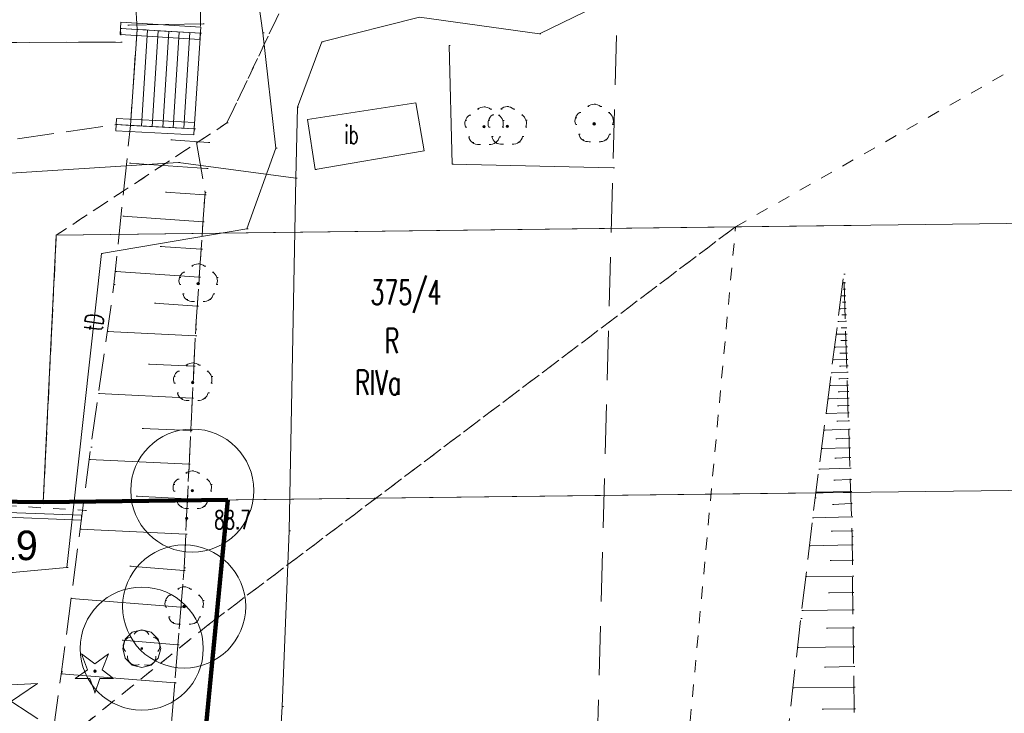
# Model space of a CAD drawing. Extents: x -134780 to 5540120, y 74663 to 5964901.
# Tile 60 of 71: x 5539606 to 5539646, y 5961345 to 5961373. Entities that reach past the tile are written whole.
import ezdxf
from ezdxf.lldxf.tags import DXFTag

# ---------------------------------------------------------------- set-up
doc = ezdxf.new("R2010")
doc.units = 0
doc.header["$MEASUREMENT"] = 0
doc.set_wipeout_variables(frame=1)
for name, pattern in [('L_0_03', [1, 0.5, -0.5]), ('L_0_06', [2, 1.5, -0.5]), ('L_0_0C', [3, 2, -1]), ('Wipeout_Contour', [1000, 0, -1000])]:
    doc.linetypes.add(name, pattern=pattern)
for name, color, linetype, lineweight in [('000_Inne__niezydentyfikowane__Nr_Pióra__7', 7, 'Continuous', 13), ('0_Nr_Pióra__7', 7, 'Continuous', 13), ('ARCH MAPA RUSINOWO_Nr_Pióra__60', 230, 'Continuous', 211), ('Arch opisy_Nr_Pióra__80', 3, 'Continuous', 211), ('Arch schody_Nr_Pióra__21', 7, 'Continuous', 9), ('bt_Nr_Pióra__7', 7, 'Continuous', 13), ('drzewo_lisciaste_Nr_Pióra__7', 7, 'Continuous', 13), ('foliak_dla_projektanta_Nr_Pióra__5', 7, 'Continuous', 13), ('inny_obiekt_zagospodarowania_terenu_Nr_Pióra__7', 7, 'Continuous', 13), ('INWENT RZĘDNE_Nr_Pióra__21', 7, 'Continuous', 9), ('KR_ObiektKarto_Nr_Pióra__7', 7, 'Continuous', 13), ('kraw_Nr_Pióra__7', 7, 'Continuous', 13), ('kraweznik_Nr_Pióra__7', 7, 'Continuous', 13), ('mapa', 7, 'Continuous', 13), ('mur_op_Nr_Pióra__7', 7, 'Continuous', 13), ('ogr_Nr_Pióra__7', 7, 'Continuous', 13), ('pikieta_naturalna_Atr2_Nr_Pióra__7', 7, 'Continuous', 13), ('pikieta_naturalna_Nr_Pióra__7', 7, 'Continuous', 13), ('przewod_gazowy_Nr_Pióra__7', 7, 'Continuous', 13), ('przewod_telekomunikacyjny_podziemny_Atr1_Nr_Pióra__7', 7, 'Continuous', 13), ('przewod_telekomunikacyjny_podziemny_Nr_Pióra__7', 7, 'Continuous', 13), ('sch_Nr_Pióra__7', 7, 'Continuous', 13), ('skarpa_nieumocniona_Nr_Pióra__7', 7, 'Continuous', 13), ('Zakres_Nr_Pióra__7', 7, 'Continuous', 13), ('zasuwa_lub_zawor_Nr_Pióra__7', 7, 'Continuous', 13)]:
    doc.layers.add(name, color=color, linetype=linetype, lineweight=lineweight)
for name, color, linetype, lineweight, true_color in [('209_oznaczenie_konturu_klasyfikacyjnego_Nr_Pióra__3', 7, 'Continuous', 18, 0xff6600), ('210_oznaczenie_konturu_uzytku_gruntowego_Nr_Pióra__3', 7, 'Continuous', 18, 0xff6600), ('211_numer_dzialki_ewidencyjnej_Nr_Pióra__96', 7, 'Continuous', 13, 0x00d59f), ('217_kontur_klasyfikacyjny_Nr_Pióra__3', 7, 'Continuous', 18, 0xff6600), ('218_kontur_uzytku_gruntowego_Nr_Pióra__3', 7, 'Continuous', 18, 0xff6600), ('219_dzialka_ewidencyjna_Nr_Pióra__96', 7, 'Continuous', 13, 0x00d59f), ('Arch zieleń_Nr_Pióra__4', 7, 'Continuous', 9, 0x029e21), ('IT_Nr_Pióra__96', 7, 'Continuous', 13, 0x00d59f), ('OT_ZagospodarowanieTerenu_P_Nr_Pióra__96', 7, 'Continuous', 13, 0x00d59f)]:
    doc.layers.add(name, color=color, linetype=linetype, lineweight=lineweight, true_color=true_color)
doc.layers.add('INWENT RZĘDNE', color=7, linetype='Continuous')
doc.layers.add('OT_ZagospodarowanieTerenu_P', color=7, linetype='Continuous')
doc.styles.add('GENERATED_STYLE_1', font='txt')
doc.styles.add('GENERATED_STYLE_7', font='Simplex.shx', dxfattribs={"bigfont": 'BIGFONT.SHX'})
tags = doc.linetypes.add('DASH', pattern=[15, 10, -5]).pattern_tags.tags
tags[6:7] = [DXFTag(74, 4), DXFTag(75, 0), DXFTag(340, '0'), DXFTag(46, 0.0), DXFTag(50, 0.0), DXFTag(44, 0.0), DXFTag(45, 0.0)]
tags[4:5] = [DXFTag(74, 4), DXFTag(75, 0), DXFTag(340, '0'), DXFTag(46, 0.0), DXFTag(50, 0.0), DXFTag(44, 0.0), DXFTag(45, 0.0)]
doc.linetypes.add('L_0_15_SHX', pattern='A,0,[2,Rusinowo ZAGOSPODAROWANIE1.Shx,S=7.5,R=0,X=0,Y=0],-7.5,0', length=7.5)
doc.linetypes.add('L_0_29_SHX', pattern='A,0,[1,Rusinowo ZAGOSPODAROWANIE1.Shx,S=5,R=0,X=0,Y=0],-5,0', length=5)

# ---------------------------------------------------------------- blocks, each defined once
blk = doc.blocks.new('Koty wysokościowe_29', base_point=(-112515, 124197))
at = {"layer": 'INWENT RZĘDNE_Nr_Pióra__21', "linetype": 'Continuous'}
for points in [[(-112515, 124197), (-111915, 124197), (-111960, 124426), (-112091, 124621), (-112285, 124751), (-112515, 124797)], [(-112515, 124197), (-113115, 124197), (-113069, 123967), (-112939, 123772), (-112744, 123642), (-112515, 123597)]]:
    blk.add_hatch(color=256, dxfattribs=at).paths.add_polyline_path(points, flags=0)
for p, q in [((-112515, 122997), (-112515, 125397)), ((-113715, 124197), (-111315, 124197))]:
    blk.add_line(p, q, dxfattribs=at)
blk.add_circle((-112515, 124197), 600, dxfattribs=at)
at = {"layer": 'INWENT RZĘDNE_Nr_Pióra__21', "insert": (-111315, 125397), "char_height": 1200, "attachment_point": 7, "style": 'GENERATED_STYLE_1'}
blk.add_mtext('{85,19}', dxfattribs=at)
blk = doc.blocks.new('mapa')
at = {"layer": 'drzewo_lisciaste_Nr_Pióra__7', "linetype": 'Continuous'}
for points in [[(5539624.66, 5961368.56, 1), (5539624.66, 5961368.66, 1)], [(5539625.6, 5961368.57, 1), (5539625.6, 5961368.67, 1)], [(5539629.13, 5961368.67, 1), (5539629.13, 5961368.77, 1)], [(5539613.05, 5961362.18, 1), (5539613.05, 5961362.28, 1)], [(5539612.83, 5961358.16, 1), (5539612.83, 5961358.26, 1)], [(5539612.81, 5961353.77, 1), (5539612.81, 5961353.87, 1)], [(5539612.48, 5961349.06, 1), (5539612.48, 5961349.16, 1)]]:
    blk.add_hatch(color=252, dxfattribs=at).paths.add_polyline_path(points, flags=0)
at = {"layer": 'pikieta_naturalna_Nr_Pióra__7', "linetype": 'Continuous'}
blk.add_hatch(color=252, dxfattribs=at).paths.add_polyline_path([(5539612.58, 5961352.645, 1), (5539612.58, 5961352.735, 1)], flags=0)
at = {"layer": '000_Inne__niezydentyfikowane__Nr_Pióra__7', "color": 252, "linetype": 'Continuous', "flags": 128}
for points in [[(5539613.25, 5961372.79), (5539610.2, 5961372.73)], [(5539613.47, 5961367.97), (5539611.94, 5961368.07)], [(5539613.4, 5961366.91), (5539610.26, 5961367.13)], [(5539613.32, 5961365.84), (5539611.72, 5961365.95)], [(5539613.25, 5961364.74), (5539609.99, 5961364.97)], [(5539613.17, 5961363.63), (5539611.51, 5961363.74)], [(5539613.09, 5961362.49), (5539609.7, 5961362.72)], [(5539639.28, 5961362.26), (5539639.22, 5961362.26)], [(5539639.29, 5961362), (5539639.24, 5961362)], [(5539613.01, 5961361.32), (5539611.28, 5961361.43)], [(5539639.3, 5961361.74), (5539639.16, 5961361.74)], [(5539639.3, 5961361.48), (5539639.21, 5961361.48)], [(5539639.31, 5961361.22), (5539639.09, 5961361.21)], [(5539639.33, 5961360.7), (5539639.02, 5961360.69)], [(5539639.32, 5961360.96), (5539639.19, 5961360.96)], [(5539612.94, 5961360.11), (5539609.36, 5961360.28)], [(5539639.34, 5961360.44), (5539639.16, 5961360.44)], [(5539639.35, 5961360.18), (5539638.96, 5961360.17)], [(5539639.35, 5961359.92), (5539639.14, 5961359.92)], [(5539639.36, 5961359.66), (5539638.89, 5961359.65)], [(5539639.37, 5961359.41), (5539639.11, 5961359.4)], [(5539639.38, 5961359.15), (5539638.82, 5961359.13)], [(5539612.88, 5961358.87), (5539611.03, 5961358.96)], [(5539639.39, 5961358.63), (5539638.75, 5961358.61)], [(5539639.39, 5961358.89), (5539639.09, 5961358.88)], [(5539639.4, 5961358.37), (5539639.06, 5961358.36)], [(5539639.41, 5961358.11), (5539638.69, 5961358.09)], [(5539639.42, 5961357.85), (5539639.04, 5961357.84)], [(5539612.81, 5961357.58), (5539609, 5961357.77)], [(5539639.43, 5961357.57), (5539638.62, 5961357.55)], [(5539639.43, 5961357.28), (5539639.01, 5961357.27)], [(5539639.44, 5961356.98), (5539638.54, 5961356.95)], [(5539639.45, 5961356.65), (5539638.98, 5961356.64)], [(5539612.75, 5961356.26), (5539610.78, 5961356.35)], [(5539639.47, 5961356.31), (5539638.46, 5961356.28)], [(5539639.48, 5961355.95), (5539638.94, 5961355.93)], [(5539639.49, 5961355.56), (5539638.36, 5961355.53)], [(5539612.68, 5961354.89), (5539608.63, 5961355.09)], [(5539639.5, 5961355.16), (5539638.9, 5961355.14)], [(5539639.51, 5961354.73), (5539638.25, 5961354.69)], [(5539639.53, 5961354.27), (5539638.86, 5961354.25)], [(5539639.54, 5961353.79), (5539638.13, 5961353.75)], [(5539612.62, 5961353.49), (5539610.53, 5961353.59)], [(5539639.56, 5961353.29), (5539638.81, 5961353.26)], [(5539639.58, 5961352.75), (5539638, 5961352.71)], [(5539612.55, 5961352.05), (5539608.26, 5961352.25)], [(5539639.59, 5961352.19), (5539638.76, 5961352.17)], [(5539639.6, 5961351.61), (5539637.87, 5961351.58)], [(5539639.61, 5961350.99), (5539638.71, 5961350.98)], [(5539612.47, 5961350.57), (5539610.28, 5961350.75)], [(5539639.62, 5961350.35), (5539637.72, 5961350.33)], [(5539612.35, 5961349.08), (5539607.89, 5961349.44)], [(5539639.63, 5961349.68), (5539638.64, 5961349.66)], [(5539639.64, 5961348.97), (5539637.56, 5961348.95)], [(5539639.65, 5961348.24), (5539638.56, 5961348.23)], [(5539639.66, 5961347.47), (5539637.39, 5961347.44)], [(5539639.67, 5961346.67), (5539638.48, 5961346.65)], [(5539639.68, 5961345.83), (5539637.2, 5961345.8)], [(5539639.69, 5961344.95), (5539638.39, 5961344.94)]]:
    blk.add_lwpolyline(points, dxfattribs=at)
at = {"layer": '0_Nr_Pióra__7', "color": 252, "linetype": 'Continuous'}
for p, q in [((5539609.899, 5961372.602), (5539609.949, 5961372.602)), ((5539610.2, 5961372.73), (5539610.25, 5961372.73)), ((5539613.25, 5961372.79), (5539613.3, 5961372.79)), ((5539610.57, 5961372.56), (5539610.62, 5961372.56)), ((5539613.14, 5961372.4), (5539613.19, 5961372.4)), ((5539615.68, 5961372.42), (5539615.73, 5961372.42)), ((5539626.91, 5961372.38), (5539626.96, 5961372.38)), ((5539609.907, 5961372.039), (5539609.957, 5961372.039)), ((5539609.91, 5961372.04), (5539609.96, 5961372.04)), ((5539618.07, 5961372.06), (5539618.12, 5961372.06)), ((5539623.236, 5961371.901), (5539623.286, 5961371.901)), ((5539617.08, 5961369.4), (5539617.13, 5961369.4)), ((5539624.66, 5961369.41), (5539624.71, 5961369.41)), ((5539625.6, 5961369.42), (5539625.65, 5961369.42)), ((5539628.869, 5961369.423), (5539628.919, 5961369.423)), ((5539629.13, 5961369.52), (5539629.18, 5961369.52)), ((5539629.391, 5961369.423), (5539629.441, 5961369.423)), ((5539624.072, 5961369.076), (5539624.122, 5961369.076)), ((5539624.399, 5961369.313), (5539624.449, 5961369.313)), ((5539624.921, 5961369.313), (5539624.971, 5961369.313)), ((5539625.012, 5961369.086), (5539625.062, 5961369.086)), ((5539625.248, 5961369.076), (5539625.298, 5961369.076)), ((5539625.339, 5961369.323), (5539625.389, 5961369.323)), ((5539625.861, 5961369.323), (5539625.911, 5961369.323)), ((5539626.188, 5961369.086), (5539626.238, 5961369.086)), ((5539628.542, 5961369.186), (5539628.592, 5961369.186)), ((5539629.718, 5961369.186), (5539629.768, 5961369.186)), ((5539609.722, 5961368.694), (5539609.772, 5961368.694)), ((5539610.3, 5961368.66), (5539610.35, 5961368.66)), ((5539614.22, 5961368.76), (5539614.27, 5961368.76)), ((5539623.9, 5961368.858), (5539623.95, 5961368.858)), ((5539624.66, 5961368.61), (5539624.71, 5961368.61)), ((5539624.84, 5961368.868), (5539624.89, 5961368.868)), ((5539624.851, 5961368.591), (5539624.901, 5961368.591)), ((5539625.42, 5961368.858), (5539625.47, 5961368.858)), ((5539625.6, 5961368.62), (5539625.65, 5961368.62)), ((5539626.349, 5961368.591), (5539626.399, 5961368.591)), ((5539626.36, 5961368.868), (5539626.41, 5961368.868)), ((5539628.37, 5961368.968), (5539628.42, 5961368.968)), ((5539628.381, 5961368.691), (5539628.431, 5961368.691)), ((5539629.13, 5961368.72), (5539629.18, 5961368.72)), ((5539629.879, 5961368.691), (5539629.929, 5961368.691)), ((5539629.89, 5961368.968), (5539629.94, 5961368.968)), ((5539612.89, 5961368.52), (5539612.94, 5961368.52)), ((5539623.911, 5961368.581), (5539623.961, 5961368.581)), ((5539624.036, 5961368.195), (5539624.086, 5961368.195)), ((5539624.976, 5961368.205), (5539625.026, 5961368.205)), ((5539625.284, 5961368.195), (5539625.334, 5961368.195)), ((5539625.409, 5961368.581), (5539625.459, 5961368.581)), ((5539626.224, 5961368.205), (5539626.274, 5961368.205)), ((5539628.506, 5961368.305), (5539628.556, 5961368.305)), ((5539629.754, 5961368.305), (5539629.804, 5961368.305)), ((5539611.94, 5961368.07), (5539611.99, 5961368.07)), ((5539613.47, 5961367.97), (5539613.52, 5961367.97)), ((5539624.19, 5961367.962), (5539624.24, 5961367.962)), ((5539624.459, 5961367.887), (5539624.509, 5961367.887)), ((5539624.861, 5961367.887), (5539624.911, 5961367.887)), ((5539625.13, 5961367.962), (5539625.18, 5961367.962)), ((5539625.399, 5961367.897), (5539625.449, 5961367.897)), ((5539625.801, 5961367.897), (5539625.851, 5961367.897)), ((5539626.07, 5961367.972), (5539626.12, 5961367.972)), ((5539628.66, 5961368.072), (5539628.71, 5961368.072)), ((5539628.929, 5961367.997), (5539628.979, 5961367.997)), ((5539629.331, 5961367.997), (5539629.381, 5961367.997)), ((5539629.6, 5961368.072), (5539629.65, 5961368.072)), ((5539616.21, 5961367.74), (5539616.26, 5961367.74)), ((5539610.26, 5961367.13), (5539610.31, 5961367.13)), ((5539612.25, 5961367.15), (5539612.3, 5961367.15)), ((5539623.368, 5961367.079), (5539623.418, 5961367.079)), ((5539613.4, 5961366.91), (5539613.45, 5961366.91)), ((5539617.806, 5961366.87), (5539617.856, 5961366.87)), ((5539629.9, 5961366.94), (5539629.95, 5961366.94)), ((5539617.02, 5961366.51), (5539617.07, 5961366.51)), ((5539611.72, 5961365.95), (5539611.77, 5961365.95)), ((5539613.32, 5961365.84), (5539613.37, 5961365.84)), ((5539613.33, 5961365.93), (5539613.38, 5961365.93)), ((5539609.99, 5961364.97), (5539610.04, 5961364.97)), ((5539613.25, 5961364.74), (5539613.3, 5961364.74)), ((5539615.03, 5961364.46), (5539615.08, 5961364.46)), ((5539634.87, 5961364.54), (5539634.92, 5961364.54)), ((5539609.12, 5961363.45), (5539609.17, 5961363.45)), ((5539611.51, 5961363.74), (5539611.56, 5961363.74)), ((5539613.17, 5961363.63), (5539613.22, 5961363.63)), ((5539613.05, 5961363.03), (5539613.1, 5961363.03)), ((5539609.7, 5961362.72), (5539609.75, 5961362.72)), ((5539612.462, 5961362.696), (5539612.512, 5961362.696)), ((5539612.789, 5961362.933), (5539612.839, 5961362.933)), ((5539613.311, 5961362.933), (5539613.361, 5961362.933)), ((5539613.638, 5961362.696), (5539613.688, 5961362.696)), ((5539639.27, 5961362.61), (5539639.32, 5961362.61)), ((5539609.63, 5961362.19), (5539609.68, 5961362.19)), ((5539612.29, 5961362.478), (5539612.34, 5961362.478)), ((5539612.301, 5961362.201), (5539612.351, 5961362.201)), ((5539613.05, 5961362.23), (5539613.1, 5961362.23)), ((5539613.09, 5961362.49), (5539613.14, 5961362.49)), ((5539613.799, 5961362.201), (5539613.849, 5961362.201)), ((5539613.81, 5961362.478), (5539613.86, 5961362.478)), ((5539639.22, 5961362.26), (5539639.27, 5961362.26)), ((5539639.28, 5961362.26), (5539639.33, 5961362.26)), ((5539612.426, 5961361.815), (5539612.476, 5961361.815)), ((5539613.674, 5961361.815), (5539613.724, 5961361.815)), ((5539639.24, 5961362), (5539639.29, 5961362)), ((5539639.29, 5961362), (5539639.34, 5961362)), ((5539611.28, 5961361.43), (5539611.33, 5961361.43)), ((5539612.58, 5961361.582), (5539612.63, 5961361.582)), ((5539612.849, 5961361.507), (5539612.899, 5961361.507)), ((5539613.251, 5961361.507), (5539613.301, 5961361.507)), ((5539613.52, 5961361.582), (5539613.57, 5961361.582)), ((5539639.16, 5961361.74), (5539639.21, 5961361.74)), ((5539639.21, 5961361.48), (5539639.26, 5961361.48)), ((5539639.3, 5961361.74), (5539639.35, 5961361.74)), ((5539639.3, 5961361.48), (5539639.35, 5961361.48)), ((5539613.01, 5961361.32), (5539613.06, 5961361.32)), ((5539639.09, 5961361.21), (5539639.14, 5961361.21)), ((5539639.31, 5961361.22), (5539639.36, 5961361.22)), ((5539639.02, 5961360.69), (5539639.07, 5961360.69)), ((5539639.19, 5961360.96), (5539639.24, 5961360.96)), ((5539639.32, 5961360.96), (5539639.37, 5961360.96)), ((5539639.33, 5961360.7), (5539639.38, 5961360.7)), ((5539609.36, 5961360.28), (5539609.41, 5961360.28)), ((5539612.95, 5961360.38), (5539613, 5961360.38)), ((5539639.16, 5961360.44), (5539639.21, 5961360.44)), ((5539639.34, 5961360.44), (5539639.39, 5961360.44)), ((5539612.94, 5961360.11), (5539612.99, 5961360.11)), ((5539638.96, 5961360.17), (5539639.01, 5961360.17)), ((5539639.14, 5961359.92), (5539639.19, 5961359.92)), ((5539639.35, 5961360.18), (5539639.4, 5961360.18)), ((5539639.35, 5961359.92), (5539639.4, 5961359.92)), ((5539638.89, 5961359.65), (5539638.94, 5961359.65)), ((5539639.11, 5961359.4), (5539639.16, 5961359.4)), ((5539639.36, 5961359.66), (5539639.41, 5961359.66)), ((5539639.37, 5961359.41), (5539639.42, 5961359.41)), ((5539612.83, 5961359.01), (5539612.88, 5961359.01)), ((5539638.82, 5961359.13), (5539638.87, 5961359.13)), ((5539639.38, 5961359.15), (5539639.43, 5961359.15)), ((5539611.03, 5961358.96), (5539611.08, 5961358.96)), ((5539612.242, 5961358.676), (5539612.292, 5961358.676)), ((5539612.569, 5961358.913), (5539612.619, 5961358.913)), ((5539612.88, 5961358.87), (5539612.93, 5961358.87)), ((5539613.091, 5961358.913), (5539613.141, 5961358.913)), ((5539613.418, 5961358.676), (5539613.468, 5961358.676)), ((5539638.75, 5961358.61), (5539638.8, 5961358.61)), ((5539639.09, 5961358.88), (5539639.14, 5961358.88)), ((5539639.39, 5961358.89), (5539639.44, 5961358.89)), ((5539639.39, 5961358.63), (5539639.44, 5961358.63)), ((5539612.07, 5961358.458), (5539612.12, 5961358.458)), ((5539612.83, 5961358.21), (5539612.88, 5961358.21)), ((5539613.59, 5961358.458), (5539613.64, 5961358.458)), ((5539639.06, 5961358.36), (5539639.11, 5961358.36)), ((5539639.4, 5961358.37), (5539639.45, 5961358.37)), ((5539612.081, 5961358.181), (5539612.131, 5961358.181)), ((5539612.206, 5961357.795), (5539612.256, 5961357.795)), ((5539613.454, 5961357.795), (5539613.504, 5961357.795)), ((5539613.579, 5961358.181), (5539613.629, 5961358.181)), ((5539638.69, 5961358.09), (5539638.74, 5961358.09)), ((5539639.04, 5961357.84), (5539639.09, 5961357.84)), ((5539639.41, 5961358.11), (5539639.46, 5961358.11)), ((5539639.42, 5961357.85), (5539639.47, 5961357.85)), ((5539609, 5961357.77), (5539609.05, 5961357.77)), ((5539612.36, 5961357.562), (5539612.41, 5961357.562)), ((5539612.629, 5961357.487), (5539612.679, 5961357.487)), ((5539612.81, 5961357.58), (5539612.86, 5961357.58)), ((5539613.031, 5961357.487), (5539613.081, 5961357.487)), ((5539613.3, 5961357.562), (5539613.35, 5961357.562)), ((5539638.62, 5961357.55), (5539638.67, 5961357.55)), ((5539639.43, 5961357.57), (5539639.48, 5961357.57)), ((5539639.01, 5961357.27), (5539639.06, 5961357.27)), ((5539639.43, 5961357.28), (5539639.48, 5961357.28)), ((5539638.54, 5961356.95), (5539638.59, 5961356.95)), ((5539638.98, 5961356.64), (5539639.03, 5961356.64)), ((5539639.44, 5961356.98), (5539639.49, 5961356.98)), ((5539639.45, 5961356.65), (5539639.5, 5961356.65)), ((5539610.78, 5961356.35), (5539610.83, 5961356.35)), ((5539612.75, 5961356.26), (5539612.8, 5961356.26)), ((5539638.46, 5961356.28), (5539638.51, 5961356.28)), ((5539639.47, 5961356.31), (5539639.52, 5961356.31)), ((5539638.94, 5961355.93), (5539638.99, 5961355.93)), ((5539639.48, 5961355.95), (5539639.53, 5961355.95)), ((5539608.69, 5961355.58), (5539608.74, 5961355.58)), ((5539638.36, 5961355.53), (5539638.41, 5961355.53)), ((5539639.49, 5961355.56), (5539639.54, 5961355.56)), ((5539608.63, 5961355.09), (5539608.68, 5961355.09)), ((5539638.9, 5961355.14), (5539638.95, 5961355.14)), ((5539639.5, 5961355.16), (5539639.55, 5961355.16)), ((5539612.68, 5961354.89), (5539612.73, 5961354.89)), ((5539612.81, 5961354.62), (5539612.86, 5961354.62)), ((5539638.25, 5961354.69), (5539638.3, 5961354.69)), ((5539639.51, 5961354.73), (5539639.56, 5961354.73)), ((5539612.222, 5961354.286), (5539612.272, 5961354.286)), ((5539612.549, 5961354.523), (5539612.599, 5961354.523)), ((5539613.071, 5961354.523), (5539613.121, 5961354.523)), ((5539613.398, 5961354.286), (5539613.448, 5961354.286)), ((5539638.86, 5961354.25), (5539638.91, 5961354.25)), ((5539639.53, 5961354.27), (5539639.58, 5961354.27)), ((5539612.05, 5961354.068), (5539612.1, 5961354.068)), ((5539612.061, 5961353.791), (5539612.111, 5961353.791)), ((5539612.81, 5961353.82), (5539612.86, 5961353.82)), ((5539613.559, 5961353.791), (5539613.609, 5961353.791)), ((5539613.57, 5961354.068), (5539613.62, 5961354.068)), ((5539639.54, 5961353.79), (5539639.59, 5961353.79)), ((5539610.53, 5961353.59), (5539610.58, 5961353.59)), ((5539612.186, 5961353.405), (5539612.236, 5961353.405)), ((5539612.62, 5961353.49), (5539612.67, 5961353.49)), ((5539613.434, 5961353.405), (5539613.484, 5961353.405)), ((5539638.1, 5961353.52), (5539638.15, 5961353.52)), ((5539638.13, 5961353.75), (5539638.18, 5961353.75)), ((5539608.47, 5961353.015), (5539608.52, 5961353.015)), ((5539612.34, 5961353.172), (5539612.39, 5961353.172)), ((5539612.609, 5961353.097), (5539612.659, 5961353.097)), ((5539613.011, 5961353.097), (5539613.061, 5961353.097)), ((5539613.28, 5961353.172), (5539613.33, 5961353.172)), ((5539638.81, 5961353.26), (5539638.86, 5961353.26)), ((5539639.56, 5961353.29), (5539639.61, 5961353.29)), ((5539612.58, 5961352.69), (5539612.63, 5961352.69)), ((5539638, 5961352.71), (5539638.05, 5961352.71)), ((5539639.58, 5961352.75), (5539639.63, 5961352.75)), ((5539608.26, 5961352.25), (5539608.31, 5961352.25)), ((5539639.59, 5961352.19), (5539639.64, 5961352.19)), ((5539612.55, 5961352.05), (5539612.6, 5961352.05)), ((5539616.75, 5961352.18), (5539616.8, 5961352.18)), ((5539638.76, 5961352.17), (5539638.81, 5961352.17)), ((5539639.6, 5961351.95), (5539639.65, 5961351.95)), ((5539637.87, 5961351.58), (5539637.92, 5961351.58)), ((5539639.6, 5961351.61), (5539639.65, 5961351.61)), ((5539639.61, 5961350.99), (5539639.66, 5961350.99)), ((5539607.72, 5961350.69), (5539607.77, 5961350.69)), ((5539610.28, 5961350.75), (5539610.33, 5961350.75)), ((5539612.48, 5961350.68), (5539612.53, 5961350.68)), ((5539638.71, 5961350.98), (5539638.76, 5961350.98)), ((5539612.47, 5961350.57), (5539612.52, 5961350.57)), ((5539637.72, 5961350.33), (5539637.77, 5961350.33)), ((5539639.62, 5961350.35), (5539639.67, 5961350.35)), ((5539612.219, 5961349.813), (5539612.269, 5961349.813)), ((5539612.48, 5961349.91), (5539612.53, 5961349.91)), ((5539612.741, 5961349.813), (5539612.791, 5961349.813)), ((5539607.89, 5961349.44), (5539607.94, 5961349.44)), ((5539611.892, 5961349.576), (5539611.942, 5961349.576)), ((5539613.068, 5961349.576), (5539613.118, 5961349.576)), ((5539638.64, 5961349.66), (5539638.69, 5961349.66)), ((5539639.63, 5961349.68), (5539639.68, 5961349.68)), ((5539611.72, 5961349.358), (5539611.77, 5961349.358)), ((5539611.731, 5961349.081), (5539611.781, 5961349.081)), ((5539612.35, 5961349.08), (5539612.4, 5961349.08)), ((5539612.48, 5961349.11), (5539612.53, 5961349.11)), ((5539613.229, 5961349.081), (5539613.279, 5961349.081)), ((5539613.24, 5961349.358), (5539613.29, 5961349.358)), ((5539611.856, 5961348.695), (5539611.906, 5961348.695)), ((5539613.104, 5961348.695), (5539613.154, 5961348.695)), ((5539637.52, 5961348.62), (5539637.57, 5961348.62)), ((5539637.56, 5961348.95), (5539637.61, 5961348.95)), ((5539639.64, 5961348.97), (5539639.69, 5961348.97)), ((5539612.01, 5961348.462), (5539612.06, 5961348.462)), ((5539612.279, 5961348.387), (5539612.329, 5961348.387)), ((5539612.681, 5961348.387), (5539612.731, 5961348.387)), ((5539612.95, 5961348.462), (5539613, 5961348.462)), ((5539613.45, 5961348.36), (5539613.5, 5961348.36)), ((5539638.56, 5961348.23), (5539638.61, 5961348.23)), ((5539639.65, 5961348.24), (5539639.7, 5961348.24)), ((5539612.23, 5961347.56), (5539612.28, 5961347.56)), ((5539637.39, 5961347.44), (5539637.44, 5961347.44)), ((5539639.66, 5961347.47), (5539639.71, 5961347.47)), ((5539638.48, 5961346.65), (5539638.53, 5961346.65)), ((5539639.67, 5961346.67), (5539639.72, 5961346.67)), ((5539607.49, 5961346.38), (5539607.54, 5961346.38)), ((5539607.5, 5961346.46), (5539607.55, 5961346.46)), ((5539612.1, 5961346.01), (5539612.15, 5961346.01)), ((5539637.2, 5961345.8), (5539637.25, 5961345.8)), ((5539639.68, 5961345.83), (5539639.73, 5961345.83)), ((5539616.46, 5961345.05), (5539616.51, 5961345.05)), ((5539638.39, 5961344.94), (5539638.44, 5961344.94)), ((5539639.69, 5961344.95), (5539639.74, 5961344.95))]:
    blk.add_line(p, q, dxfattribs=at)
at = {"layer": '217_kontur_klasyfikacyjny_Nr_Pióra__3', "color": 252, "linetype": 'L_0_03', "flags": 128}
for points in [[(5539616.75, 5961374.09), (5539614.22, 5961368.76)], [(5539634.87, 5961364.54), (5539648.2, 5961372.11)], [(5539614.22, 5961368.76), (5539607.29, 5961364.2)], [(5539607.29, 5961364.2), (5539606.76, 5961353.35)], [(5539613.45, 5961348.36), (5539634.87, 5961364.54)], [(5539634.87, 5961364.54), (5539613.45, 5961348.36)], [(5539627.92, 5961288.68), (5539634.87, 5961364.54)], [(5539606.76, 5961353.35), (5539595.99, 5961353.48)]]:
    blk.add_lwpolyline(points, dxfattribs=at)
at = {"layer": '218_kontur_uzytku_gruntowego_Nr_Pióra__3', "color": 252, "linetype": 'L_0_03', "flags": 128}
for points in [[(5539616.75, 5961374.09), (5539614.22, 5961368.76)], [(5539614.22, 5961368.76), (5539616.75, 5961374.09)], [(5539634.87, 5961364.54), (5539648.2, 5961372.11)], [(5539614.22, 5961368.76), (5539607.29, 5961364.2)], [(5539607.29, 5961364.2), (5539614.22, 5961368.76)], [(5539607.29, 5961364.2), (5539606.76, 5961353.35)], [(5539606.76, 5961353.35), (5539607.29, 5961364.2)], [(5539613.45, 5961348.36), (5539634.87, 5961364.54)], [(5539634.87, 5961364.54), (5539613.45, 5961348.36)], [(5539627.92, 5961288.68), (5539634.87, 5961364.54)], [(5539606.76, 5961353.35), (5539595.99, 5961353.48)], [(5539595.99, 5961353.48), (5539606.76, 5961353.35)]]:
    blk.add_lwpolyline(points, dxfattribs=at)
at = {"layer": '219_dzialka_ewidencyjna_Nr_Pióra__96', "color": 252, "linetype": 'Continuous', "flags": 128}
for points in [[(5539607.29, 5961364.2), (5539649.19, 5961364.71)], [(5539606.76, 5961353.35), (5539607.29, 5961364.2)], [(5539606.76, 5961353.35), (5539649.32, 5961353.86)], [(5539593.31, 5961353.51), (5539606.76, 5961353.35)]]:
    blk.add_lwpolyline(points, dxfattribs=at)
at = {"layer": 'ARCH MAPA RUSINOWO_Nr_Pióra__60', "linetype": 'Continuous', "lineweight": 20, "flags": 128}
for points in [[(5539607.29, 5961364.2), (5539639.57, 5961364.593)], [(5539606.76, 5961353.35), (5539607.29, 5961364.2)], [(5539593.31, 5961353.51), (5539606.76, 5961353.35)], [(5539606.76, 5961353.35), (5539639.57, 5961353.743)]]:
    blk.add_lwpolyline(points, dxfattribs=at)
at = {"layer": 'Arch opisy_Nr_Pióra__80', "linetype": 'DASH', "ltscale": 0.2}
for p, q in [((5539593.31, 5961353.51), (5539606.76, 5961353.35)), ((5539606.76, 5961353.35), (5539614.259, 5961353.44))]:
    blk.add_line(p, q, dxfattribs=at)
at = {"layer": 'Arch schody_Nr_Pióra__21', "color": 252, "linetype": 'Continuous'}
for p, q in [((5539608.307, 5961352.617), (5539596.476, 5961353.08)), ((5539608.315, 5961352.817), (5539596.484, 5961353.28)), ((5539608.307, 5961352.617), (5539608.315, 5961352.817))]:
    blk.add_line(p, q, dxfattribs=at)
at = {"layer": 'Arch zieleń_Nr_Pióra__4', "color": 252, "linetype": 'Continuous'}
for p, q in [((5539604.791, 5961345.893), (5539606.523, 5961345.987)), ((5539605.091, 5961345.007), (5539606.523, 5961345.987)), ((5539605.086, 5961345.496), (5539606.54, 5961344.551))]:
    blk.add_line(p, q, dxfattribs=at)
blk.add_circle((5539612.81, 5961353.82), 2.5, dxfattribs=at)
at = {"layer": 'bt_Nr_Pióra__7', "color": 252, "linetype": 'L_0_06', "flags": 128}
blk.add_lwpolyline([(5539593.477, 5961356.9), (5539593.78, 5961363.04), (5539587.33, 5961363.34), (5539587.18, 5961360.18), (5539584.98, 5961360.25), (5539584.98, 5961361.41), (5539580.92, 5961361.43), (5539580.81, 5961367.97), (5539586.53, 5961371.55), (5539592.36, 5961371.55), (5539593.12, 5961372), (5539596.86, 5961374.52), (5539597.08, 5961375.38), (5539600.421, 5961375.87), (5539610.25, 5961377.71), (5539610.22, 5961375.14), (5539605.29, 5961375.49), (5539605.13, 5961372.03), (5539609.91, 5961372.04), (5539609.899, 5961372.602), (5539610.57, 5961372.56), (5539610.3, 5961368.66), (5539609.722, 5961368.694), (5539601.863, 5961367.549), (5539601.408, 5961362.448), (5539595.154, 5961359.805), (5539594.91, 5961357.16), (5539594.894, 5961356.831)], close=True, dxfattribs=at)
at = {"layer": 'drzewo_lisciaste_Nr_Pióra__7', "color": 252, "linetype": 'Continuous'}
for centre in [(5539624.66, 5961368.61), (5539625.6, 5961368.62), (5539629.13, 5961368.72), (5539613.05, 5961362.23), (5539612.83, 5961358.21), (5539612.81, 5961353.82), (5539612.48, 5961349.11)]:
    blk.add_circle(centre, 0.05, dxfattribs=at)
for centre, radius, start, end in [((5539624.66, 5961369.01), 0.4, 49.272, 130.728), ((5539625.6, 5961369.02), 0.4, 49.272, 130.728), ((5539629.13, 5961369.12), 0.4, 49.272, 130.728), ((5539624.28, 5961368.734), 0.4, 121.308, 202.548), ((5539625.22, 5961368.744), 0.4, 121.308, 202.548), ((5539625.04, 5961368.734), 0.4, 337.452, 58.692), ((5539625.98, 5961368.744), 0.4, 337.452, 58.692), ((5539628.75, 5961368.844), 0.4, 121.308, 202.548), ((5539629.51, 5961368.844), 0.4, 337.452, 58.692), ((5539624.425, 5961368.286), 0.4, 193.221, 274.871), ((5539624.895, 5961368.286), 0.4, 265.129, 346.779), ((5539625.346, 5961368.27), 0.377, 190.0568, 278.0352), ((5539625.835, 5961368.296), 0.4, 265.129, 346.779), ((5539628.895, 5961368.396), 0.4, 193.221, 274.871), ((5539629.365, 5961368.396), 0.4, 265.129, 346.779), ((5539613.05, 5961362.63), 0.4, 49.272, 130.728), ((5539612.67, 5961362.354), 0.4, 121.308, 202.548), ((5539613.43, 5961362.354), 0.4, 337.452, 58.692), ((5539612.815, 5961361.906), 0.4, 193.221, 274.871), ((5539613.285, 5961361.906), 0.4, 265.129, 346.779), ((5539612.83, 5961358.61), 0.4, 49.272, 130.728), ((5539612.45, 5961358.334), 0.4, 121.308, 202.548), ((5539613.21, 5961358.334), 0.4, 337.452, 58.692), ((5539612.595, 5961357.886), 0.4, 193.221, 274.871), ((5539613.065, 5961357.886), 0.4, 265.129, 346.779), ((5539612.81, 5961354.22), 0.4, 49.272, 130.728), ((5539612.43, 5961353.944), 0.4, 121.308, 202.548), ((5539613.19, 5961353.944), 0.4, 337.452, 58.692), ((5539612.575, 5961353.496), 0.4, 193.221, 274.871), ((5539613.045, 5961353.496), 0.4, 265.129, 346.779), ((5539612.48, 5961349.51), 0.4, 49.272, 130.728), ((5539612.1, 5961349.234), 0.4, 121.308, 202.548), ((5539612.86, 5961349.234), 0.4, 337.452, 58.692), ((5539612.245, 5961348.786), 0.4, 193.221, 274.871), ((5539612.715, 5961348.786), 0.4, 265.129, 346.779)]:
    blk.add_arc(centre, radius, start, end, dxfattribs=at)
at = {"layer": 'foliak_dla_projektanta_Nr_Pióra__5', "color": 252, "linetype": 'Continuous', "flags": 128}
blk.add_lwpolyline([(5539617.484, 5961368.892), (5539621.887, 5961369.575), (5539622.221, 5961367.627), (5539617.806, 5961366.87)], close=True, dxfattribs=at)
at = {"layer": 'IT_Nr_Pióra__96', "color": 252, "linetype": 'L_0_03', "flags": 128}
blk.add_lwpolyline([(5539597.185, 5961353.741), (5539599.762, 5961353.548), (5539608.47, 5961353.015)], dxfattribs=at)
at = {"layer": 'KR_ObiektKarto_Nr_Pióra__7', "color": 252, "linetype": 'Continuous', "flags": 128}
for points in [[(5539610.994, 5961372.534), (5539610.751, 5961368.636)], [(5539611.423, 5961372.507), (5539611.181, 5961368.612)], [(5539611.852, 5961372.48), (5539611.61, 5961368.589)], [(5539612.282, 5961372.453), (5539612.04, 5961368.566)], [(5539612.711, 5961372.427), (5539612.469, 5961368.543)]]:
    blk.add_lwpolyline(points, dxfattribs=at)
at = {"layer": 'kraw_Nr_Pióra__7', "color": 252, "linetype": 'Continuous', "flags": 128}
blk.add_lwpolyline([(5539609.899, 5961372.602), (5539610.57, 5961372.56)], dxfattribs=at)
at = {"layer": 'kraweznik_Nr_Pióra__7', "color": 252, "linetype": 'Continuous', "flags": 128}
blk.add_lwpolyline([(5539609.91, 5961372.04), (5539605.13, 5961372.03), (5539605.29, 5961375.49), (5539610.22, 5961375.14), (5539610.25, 5961377.71), (5539600.421, 5961375.87)], dxfattribs=at)
at = {"layer": 'mur_op_Nr_Pióra__7', "color": 252, "linetype": 'L_0_29_SHX'}
for p, q in [((5539609.899, 5961372.602), (5539613.14, 5961372.4)), ((5539609.722, 5961368.694), (5539612.89, 5961368.52))]:
    blk.add_line(p, q, dxfattribs=at)
at = {"layer": 'mur_op_Nr_Pióra__7', "color": 252, "linetype": 'Continuous'}
for p, q in [((5539609.914, 5961372.851), (5539613.156, 5961372.65)), ((5539609.883, 5961372.352), (5539613.124, 5961372.15)), ((5539609.736, 5961368.944), (5539612.904, 5961368.77)), ((5539609.708, 5961368.444), (5539612.876, 5961368.27))]:
    blk.add_line(p, q, dxfattribs=at)
at = {"layer": 'mur_op_Nr_Pióra__7', "color": 252, "linetype": 'Continuous', "flags": 128}
for points in [[(5539609.883, 5961372.352), (5539609.914, 5961372.851)], [(5539613.124, 5961372.15), (5539613.156, 5961372.65)], [(5539609.708, 5961368.444), (5539609.736, 5961368.944)], [(5539612.876, 5961368.27), (5539612.904, 5961368.77)]]:
    blk.add_lwpolyline(points, dxfattribs=at)
at = {"layer": 'ogr_Nr_Pióra__7', "color": 252, "linetype": 'Continuous', "flags": 128}
blk.add_lwpolyline([(5539629.9, 5961366.94), (5539623.368, 5961367.079), (5539623.236, 5961371.901)], dxfattribs=at)
at = {"layer": 'ogr_Nr_Pióra__7', "color": 252, "linetype": 'L_0_15_SHX', "flags": 128}
blk.add_lwpolyline([(5539629.9, 5961366.94), (5539623.368, 5961367.079), (5539623.236, 5961371.901)], dxfattribs=at)
at = {"layer": 'pikieta_naturalna_Nr_Pióra__7', "color": 252, "linetype": 'Continuous'}
blk.add_circle((5539612.58, 5961352.69), 0.045, dxfattribs=at)
at = {"layer": 'przewod_gazowy_Nr_Pióra__7', "color": 252, "linetype": 'Continuous', "flags": 128}
for points in [[(5539631.96, 5961401.64), (5539637.15, 5961400.44), (5539636.54, 5961394.5), (5539634.49, 5961387.26), (5539634.83, 5961376.24), (5539626.91, 5961372.38), (5539622.04, 5961373.05), (5539618.07, 5961372.06), (5539617.08, 5961369.4), (5539617.02, 5961366.51)], [(5539617.02, 5961366.51), (5539612.25, 5961367.15), (5539601.38, 5961366.46), (5539585.13, 5961365.92), (5539584.98, 5961360.25)]]:
    blk.add_lwpolyline(points, dxfattribs=at)
at = {"layer": 'przewod_telekomunikacyjny_podziemny_Nr_Pióra__7', "color": 252, "linetype": 'Continuous', "flags": 128}
blk.add_lwpolyline([(5539621.97, 5961383.07), (5539614.45, 5961381.26), (5539615.68, 5961372.42), (5539616.21, 5961367.74), (5539615.03, 5961364.46), (5539609.12, 5961363.45), (5539607.72, 5961350.69), (5539593.15, 5961349.35)], dxfattribs=at)
at = {"layer": 'sch_Nr_Pióra__7', "color": 252, "linetype": 'Continuous', "flags": 128}
blk.add_lwpolyline([(5539612.89, 5961368.52), (5539610.3, 5961368.66), (5539610.57, 5961372.56), (5539613.14, 5961372.4)], close=True, dxfattribs=at)
at = {"layer": 'skarpa_nieumocniona_Nr_Pióra__7', "color": 252, "linetype": 'L_0_06', "flags": 128}
blk.add_lwpolyline([(5539613.15, 5961378.19), (5539613.14, 5961372.4), (5539610.57, 5961372.56), (5539610.25, 5961377.71)], close=True, dxfattribs=at)
at = {"layer": 'INWENT RZĘDNE', "color": 252, "xscale": 0.001, "yscale": 0.001, "zscale": 0.001}
blk.add_blockref('Koty wysokościowe_29', (5539601.323, 5961349.572), dxfattribs=at)
at = {"layer": '209_oznaczenie_konturu_klasyfikacyjnego_Nr_Pióra__3', "color": 252, "linetype": 'Continuous', "insert": (5539619.426, 5961358.711), "char_height": 1, "attachment_point": 1, "style": 'GENERATED_STYLE_7'}
blk.add_mtext('{\\W0.660000x;RIVa}', dxfattribs=at)
at = {"layer": '210_oznaczenie_konturu_uzytku_gruntowego_Nr_Pióra__3', "color": 252, "linetype": 'Continuous', "insert": (5539620.626, 5961360.411), "char_height": 1, "attachment_point": 1, "style": 'GENERATED_STYLE_7'}
blk.add_mtext('{\\W0.660000x;R}', dxfattribs=at)
at = {"layer": '211_numer_dzialki_ewidencyjnej_Nr_Pióra__96', "color": 252, "linetype": 'Continuous', "insert": (5539620.045, 5961362.375), "char_height": 1, "attachment_point": 1, "style": 'GENERATED_STYLE_7'}
blk.add_mtext('{\\W0.660000x;375/4}', dxfattribs=at)
at = {"layer": 'foliak_dla_projektanta_Nr_Pióra__5', "color": 252, "linetype": 'Continuous', "insert": (5539618.994, 5961368.662), "char_height": 0.75, "attachment_point": 1, "style": 'GENERATED_STYLE_7'}
blk.add_mtext('{\\W0.660000x;ib}', dxfattribs=at)
at = {"layer": 'pikieta_naturalna_Atr2_Nr_Pióra__7', "color": 252, "linetype": 'Continuous', "insert": (5539613.699, 5961353.008), "char_height": 0.75, "attachment_point": 1, "style": 'GENERATED_STYLE_7'}
blk.add_mtext('{\\W0.660000x;88.7}', dxfattribs=at)
at = {"layer": 'przewod_telekomunikacyjny_podziemny_Atr1_Nr_Pióra__7', "color": 252, "linetype": 'Continuous', "insert": (5539608.401, 5961360.362), "char_height": 0.75, "attachment_point": 1, "rotation": 82.1, "style": 'GENERATED_STYLE_7'}
blk.add_mtext('{\\W0.660000x;tD}', dxfattribs=at)
at = {"color": 252, "linetype": 'Wipeout_Contour', "lineweight": 0, "ltscale": 1916841.154074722}
blk.add_wipeout([(5539610.758, 5961346.631), (5539611.143, 5961346.734), (5539611.424, 5961347.015), (5539611.527, 5961347.4), (5539611.424, 5961347.785), (5539611.143, 5961348.066), (5539610.758, 5961348.169), (5539610.373, 5961348.066), (5539610.092, 5961347.785), (5539609.989, 5961347.4), (5539610.092, 5961347.015), (5539610.373, 5961346.734)], dxfattribs=at).dxf.layer = 'OT_ZagospodarowanieTerenu_P'
at = {"color": 252, "linetype": 'Wipeout_Contour', "lineweight": 0, "ltscale": 1762214.235455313}
blk.add_wipeout([(5539608.857, 5961345.635), (5539608.857, 5961345.585), (5539609.057, 5961346.185), (5539609.607, 5961346.185), (5539609.157, 5961346.535), (5539609.407, 5961347.185), (5539608.857, 5961346.785), (5539608.307, 5961347.185), (5539608.557, 5961346.535), (5539608.057, 5961346.185), (5539608.657, 5961346.185)], dxfattribs=at).dxf.layer = 'OT_ZagospodarowanieTerenu_P'
at = {"layer": 'OT_ZagospodarowanieTerenu_P_Nr_Pióra__96', "linetype": 'Continuous'}
for points in [[(5539610.758, 5961347.364, 1), (5539610.758, 5961347.436, 1)], [(5539608.857, 5961346.435, 1), (5539608.857, 5961346.535, 1)]]:
    blk.add_hatch(color=252, dxfattribs=at).paths.add_polyline_path(points, flags=0)
at = {"layer": '000_Inne__niezydentyfikowane__Nr_Pióra__7', "color": 252, "linetype": 'Continuous', "flags": 128}
for points in [[(5539612.23, 5961347.56), (5539609.96, 5961347.74)], [(5539612.1, 5961346.01), (5539607.49, 5961346.38)]]:
    blk.add_lwpolyline(points, dxfattribs=at)
at = {"layer": '0_Nr_Pióra__7', "color": 252, "linetype": 'Continuous'}
blk.add_line((5539609.96, 5961347.74), (5539610.01, 5961347.74), dxfattribs=at)
at = {"layer": '217_kontur_klasyfikacyjny_Nr_Pióra__3', "color": 252, "linetype": 'L_0_03', "flags": 128}
for points in [[(5539595.25, 5961333.69), (5539613.45, 5961348.36)], [(5539613.45, 5961348.36), (5539595.25, 5961333.69)]]:
    blk.add_lwpolyline(points, dxfattribs=at)
at = {"layer": '218_kontur_uzytku_gruntowego_Nr_Pióra__3', "color": 252, "linetype": 'L_0_03', "flags": 128}
for points in [[(5539595.25, 5961333.69), (5539613.45, 5961348.36)], [(5539613.45, 5961348.36), (5539595.25, 5961333.69)]]:
    blk.add_lwpolyline(points, dxfattribs=at)
at = {"layer": 'Arch opisy_Nr_Pióra__80', "linetype": 'DASH', "ltscale": 0.2}
blk.add_line((5539614.259, 5961353.44), (5539611.398, 5961323.861), dxfattribs=at)
at = {"layer": 'Arch zieleń_Nr_Pióra__4', "color": 252, "linetype": 'Continuous'}
for centre in [(5539612.48, 5961349.11), (5539610.758, 5961347.4)]:
    blk.add_circle(centre, 2.5, dxfattribs=at)
at = {"layer": 'inny_obiekt_zagospodarowania_terenu_Nr_Pióra__7', "color": 252, "linetype": 'L_0_03', "flags": 128}
blk.add_lwpolyline([(5539610.151, 5961329.37), (5539611.12, 5961333.14), (5539611.64, 5961340.27), (5539612.48, 5961350.68), (5539612.95, 5961360.38), (5539613.33, 5961365.93)], dxfattribs=at)
at = {"layer": 'OT_ZagospodarowanieTerenu_P_Nr_Pióra__96', "color": 252, "linetype": 'Continuous'}
for p, q in [((5539610.758, 5961347.4), (5539610.808, 5961347.4)), ((5539608.857, 5961346.485), (5539608.907, 5961346.485))]:
    blk.add_line(p, q, dxfattribs=at)
at = {"layer": 'OT_ZagospodarowanieTerenu_P_Nr_Pióra__96', "color": 252, "linetype": 'Continuous', "flags": 128}
for points in [[(5539610.758, 5961346.631), (5539611.143, 5961346.734), (5539611.424, 5961347.015), (5539611.527, 5961347.4), (5539611.424, 5961347.785), (5539611.143, 5961348.066), (5539610.758, 5961348.169), (5539610.373, 5961348.066), (5539610.092, 5961347.785), (5539609.989, 5961347.4), (5539610.092, 5961347.015), (5539610.373, 5961346.734)], [(5539608.857, 5961345.635), (5539608.857, 5961345.585), (5539609.057, 5961346.185), (5539609.607, 5961346.185), (5539609.157, 5961346.535), (5539609.407, 5961347.185), (5539608.857, 5961346.785), (5539608.307, 5961347.185), (5539608.557, 5961346.535), (5539608.057, 5961346.185), (5539608.657, 5961346.185)], [(5539608.857, 5961345.635), (5539608.657, 5961346.185), (5539608.057, 5961346.185), (5539608.557, 5961346.535), (5539608.307, 5961347.185), (5539608.857, 5961346.785), (5539609.407, 5961347.185), (5539609.157, 5961346.535), (5539609.607, 5961346.185), (5539609.057, 5961346.185), (5539608.857, 5961345.585)]]:
    blk.add_lwpolyline(points, close=True, dxfattribs=at)
at = {"layer": 'OT_ZagospodarowanieTerenu_P_Nr_Pióra__96', "color": 252, "linetype": 'Continuous'}
for centre, radius in [((5539610.758, 5961347.4), 0.0361), ((5539608.857, 5961346.485), 0.05)]:
    blk.add_circle(centre, radius, dxfattribs=at)
for centre, radius, start, end in [((5539610.358, 5961347.52), 0.35, 101.6336, 222.6141), ((5539610.748, 5961347.81), 0.34, 29.5388, 149.6209), ((5539611.148, 5961347.52), 0.35, 318.5035, 78.3664), ((5539610.528, 5961347.08), 0.35, 175.1009, 291.5014), ((5539610.988, 5961347.07), 0.35, 249.444, 4.8991)]:
    blk.add_arc(centre, radius, start, end, dxfattribs=at)
at = {"layer": 'przewod_gazowy_Nr_Pióra__7', "color": 252, "linetype": 'Continuous', "flags": 128}
blk.add_lwpolyline([(5539617.02, 5961366.51), (5539616.75, 5961352.18), (5539616.46, 5961345.05), (5539616.15, 5961339.78), (5539615.08, 5961332.97), (5539614.03, 5961324.36), (5539612.95, 5961319.45), (5539611.34, 5961315.57), (5539610, 5961311.3), (5539606.64, 5961302.59), (5539602.88, 5961293.99), (5539600.8, 5961289.38), (5539599.49, 5961285.15), (5539600.01, 5961280.28), (5539600.18, 5961274.27), (5539600.25, 5961266.4), (5539600.19, 5961256.71), (5539600.12, 5961251.91)], dxfattribs=at)
at = {"layer": 'skarpa_nieumocniona_Nr_Pióra__7', "color": 252, "linetype": 'L_0_06', "flags": 128}
for points in [[(5539605.581, 5961330.108), (5539606.21, 5961337.04), (5539607.5, 5961346.46), (5539608.69, 5961355.58), (5539609.63, 5961362.19), (5539610.3, 5961368.66), (5539612.89, 5961368.52), (5539613.33, 5961365.93), (5539612.95, 5961360.38), (5539612.48, 5961350.68), (5539611.64, 5961340.27), (5539611.12, 5961333.14), (5539610.151, 5961329.37)], [(5539634.19, 5961309.25), (5539635.63, 5961316.54), (5539635.88, 5961324.68), (5539636.31, 5961334.52), (5539636.57, 5961340.31), (5539637.52, 5961348.62), (5539638.1, 5961353.52), (5539639.27, 5961362.61), (5539639.6, 5961351.95), (5539639.71, 5961343.11), (5539639.57, 5961331.99), (5539639.05, 5961320.68), (5539638.71, 5961311.86), (5539638.01, 5961300.89), (5539637.91, 5961297.96), (5539637.63, 5961290.62), (5539637.65, 5961289.9), (5539636.75, 5961289.42), (5539629.74, 5961285.96), (5539625.49, 5961284.93), (5539611.74, 5961281.49), (5539608.13, 5961281.2), (5539602.16, 5961280.88), (5539595.86, 5961280.18), (5539595.52, 5961283.49), (5539598.74, 5961284.03), (5539607.59, 5961285.74), (5539613.67, 5961287.1), (5539625.71, 5961289.16), (5539630.82, 5961290.31), (5539630.94, 5961290.58), (5539632.53, 5961300.73)], [(5539634.19, 5961309.25), (5539635.63, 5961316.54), (5539635.88, 5961324.68), (5539636.31, 5961334.52), (5539636.57, 5961340.31), (5539637.52, 5961348.62), (5539638.1, 5961353.52), (5539639.27, 5961362.61), (5539639.6, 5961351.95), (5539639.71, 5961343.11), (5539639.57, 5961331.99), (5539639.05, 5961320.68), (5539638.71, 5961311.86), (5539638.01, 5961300.89), (5539637.91, 5961297.96), (5539637.63, 5961290.62), (5539637.65, 5961289.9), (5539636.75, 5961289.42), (5539629.74, 5961285.96), (5539625.49, 5961284.93), (5539611.74, 5961281.49), (5539608.13, 5961281.2), (5539602.16, 5961280.88), (5539595.86, 5961280.18), (5539595.52, 5961283.49), (5539598.74, 5961284.03), (5539607.59, 5961285.74), (5539613.67, 5961287.1), (5539625.71, 5961289.16), (5539630.82, 5961290.31), (5539630.94, 5961290.58), (5539632.53, 5961300.73)]]:
    blk.add_lwpolyline(points, close=True, dxfattribs=at)
at = {"layer": 'Zakres_Nr_Pióra__7', "color": 252, "linetype": 'L_0_0C', "flags": 128}
blk.add_lwpolyline([(5539630.53, 5961390.3), (5539628.94, 5961331.74), (5539600.56, 5961283.04), (5539537.62, 5961279.94), (5539520.78, 5961299.6), (5539520.6, 5961305.18), (5539524.89, 5961364.28), (5539536.45, 5961379.17)], close=True, dxfattribs=at)

msp = doc.modelspace()

# ---------------------------------------------------------------- block references
at = {"layer": 'mapa', "color": 4, "lineweight": 40}
msp.add_blockref('mapa', (0, 0), dxfattribs=at)

# ---------------------------------------------------------------- next in the draw order: wipeouts: each hides what was drawn before it
msp.add_wipeout([(5539444.713, 5961266.963), (5539444.713, 5961415.463), (5539654.713, 5961415.463), (5539651.713, 5961412.413), (5539457.213, 5961412.413), (5539457.213, 5961270.013), (5539651.713, 5961270.013), (5539654.713, 5961266.963)]).dxf.layer = 'zasuwa_lub_zawor_Nr_Pióra__7'

doc.saveas('drawing.dxf')
